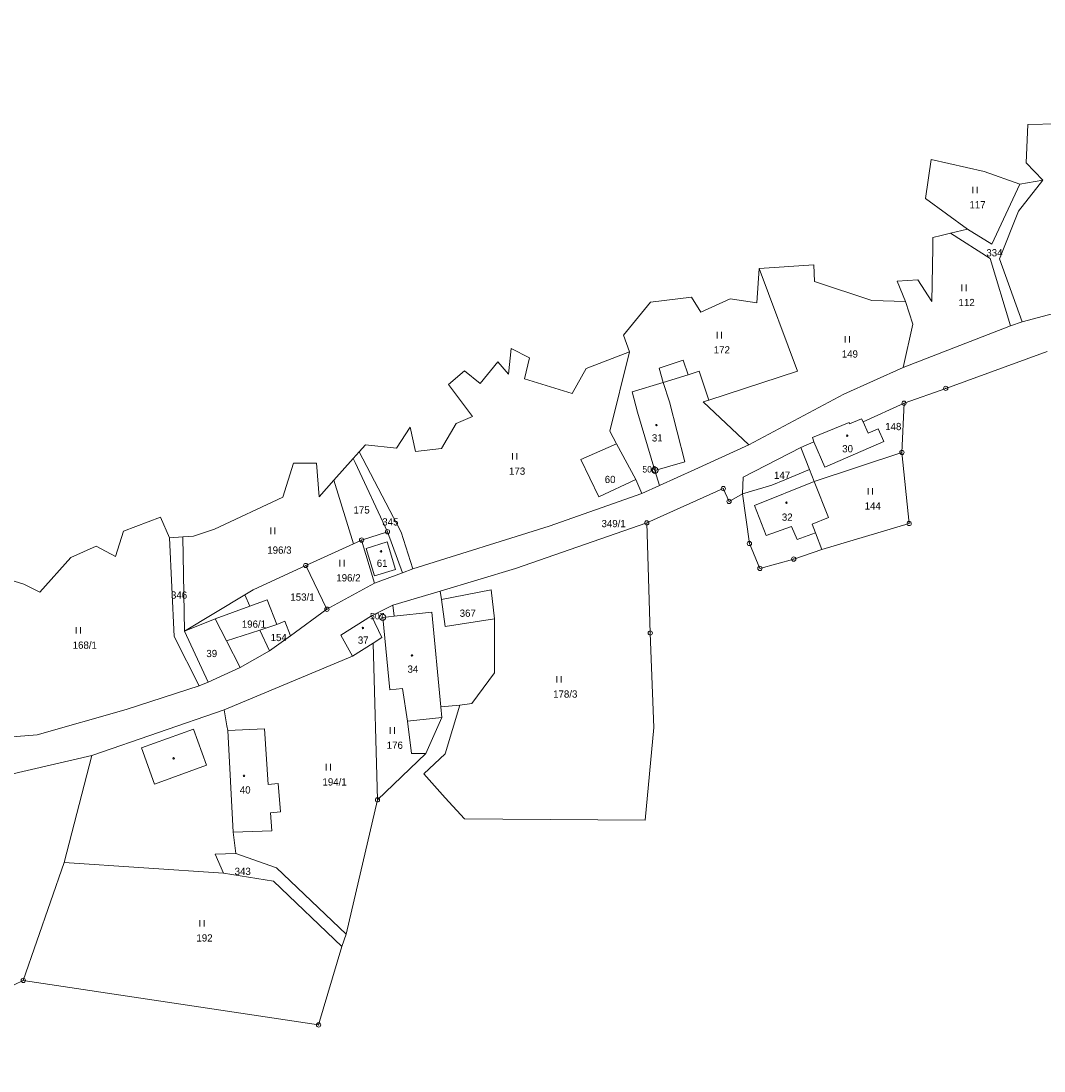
# Model space of a CAD drawing. Header units: metres. Extents: x -608979 to -607440, y -1002358 to -1001032.
# Tile 5 of 11: x -608286 to -608046, y -1001620 to -1001373. Entities that reach past the tile are written whole.
import ezdxf
from ezdxf.enums import TextEntityAlignment as Align

# ---------------------------------------------------------------- set-up
doc = ezdxf.new("R2010")
doc.units = ezdxf.units.M
for name, color, linetype in [('Hranice parcel', 7, 'Continuous'), ('Parcelní čísla', 7, 'Continuous'), ('Vnitřní kresba', 7, 'Continuous'), ('Značky bodu BP', 7, 'Continuous'), ('Značky budov', 7, 'Continuous'), ('Značky kultur', 7, 'Continuous')]:
    doc.layers.add(name, color=color, linetype=linetype)
doc.styles.add('dgn001', font='dgn001.shx')
doc.styles.add('dgn023', font='dgn023.shx')

# ---------------------------------------------------------------- blocks, each defined once
blk = doc.blocks.new('4.0210')
at = {"layer": 'Značky budov', "color": 7, "linetype": 'Continuous', "lineweight": 13}
blk.add_circle((-0.01, 0), 0.175, dxfattribs=at)
blk = doc.blocks.new('4.0232')
at = {"layer": 'Značky budov', "color": 7, "linetype": 'Continuous', "lineweight": 13}
blk.add_circle((-0.01, 0), 0.175, dxfattribs=at)
blk = doc.blocks.new('4.0242')
at = {"layer": 'Značky budov', "color": 7, "linetype": 'Continuous', "lineweight": 13}
blk.add_circle((-0.01, 0), 0.175, dxfattribs=at)
blk = doc.blocks.new('4.0247')
at = {"layer": 'Značky budov', "color": 7, "linetype": 'Continuous', "lineweight": 13}
blk.add_circle((-0.01, 0), 0.175, dxfattribs=at)
blk = doc.blocks.new('4.0254')
at = {"layer": 'Značky budov', "color": 7, "linetype": 'Continuous', "lineweight": 13}
blk.add_circle((-0.01, 0), 0.175, dxfattribs=at)
blk = doc.blocks.new('4.0256')
at = {"layer": 'Značky budov', "color": 7, "linetype": 'Continuous', "lineweight": 13}
blk.add_circle((-0.01, 0), 0.175, dxfattribs=at)
blk = doc.blocks.new('4.0257')
at = {"layer": 'Značky budov', "color": 7, "linetype": 'Continuous', "lineweight": 13}
blk.add_circle((-0.01, 0), 0.175, dxfattribs=at)
blk = doc.blocks.new('3.061')
at = {"layer": 'Značky kultur', "color": 7, "linetype": 'Continuous', "lineweight": 13}
for p, q in [((-0.51, 0), (-0.51, 1.5)), ((0.49, 0), (0.49, 1.5))]:
    blk.add_line(p, q, dxfattribs=at)
blk = doc.blocks.new('3.065')
at = {"layer": 'Značky kultur', "color": 7, "linetype": 'Continuous', "lineweight": 13}
for p, q in [((-0.51, 0), (-0.51, 1.5)), ((0.49, 0), (0.49, 1.5))]:
    blk.add_line(p, q, dxfattribs=at)
blk = doc.blocks.new('3.068')
at = {"layer": 'Značky kultur', "color": 7, "linetype": 'Continuous', "lineweight": 13}
for p, q in [((-0.51, 0), (-0.51, 1.5)), ((0.49, 0), (0.49, 1.5))]:
    blk.add_line(p, q, dxfattribs=at)
blk = doc.blocks.new('3.0610')
at = {"layer": 'Značky kultur', "color": 7, "linetype": 'Continuous', "lineweight": 13}
for p, q in [((-0.51, 0), (-0.51, 1.5)), ((0.49, 0), (0.49, 1.5))]:
    blk.add_line(p, q, dxfattribs=at)
blk = doc.blocks.new('3.0611')
at = {"layer": 'Značky kultur', "color": 7, "linetype": 'Continuous', "lineweight": 13}
for p, q in [((-0.51, 0), (-0.51, 1.5)), ((0.49, 0), (0.49, 1.5))]:
    blk.add_line(p, q, dxfattribs=at)
blk = doc.blocks.new('3.0623')
at = {"layer": 'Značky kultur', "color": 7, "linetype": 'Continuous', "lineweight": 13}
for p, q in [((-0.51, 0), (-0.51, 1.5)), ((0.49, 0), (0.49, 1.5))]:
    blk.add_line(p, q, dxfattribs=at)
blk = doc.blocks.new('3.0625')
at = {"layer": 'Značky kultur', "color": 7, "linetype": 'Continuous', "lineweight": 13}
for p, q in [((-0.51, 0), (-0.51, 1.5)), ((0.49, 0), (0.49, 1.5))]:
    blk.add_line(p, q, dxfattribs=at)
blk = doc.blocks.new('3.0626')
at = {"layer": 'Značky kultur', "color": 7, "linetype": 'Continuous', "lineweight": 13}
for p, q in [((-0.51, 0), (-0.51, 1.5)), ((0.49, 0), (0.49, 1.5))]:
    blk.add_line(p, q, dxfattribs=at)
blk = doc.blocks.new('3.0633')
at = {"layer": 'Značky kultur', "color": 7, "linetype": 'Continuous', "lineweight": 13}
for p, q in [((-0.51, 0), (-0.51, 1.5)), ((0.49, 0), (0.49, 1.5))]:
    blk.add_line(p, q, dxfattribs=at)
blk = doc.blocks.new('3.0634')
at = {"layer": 'Značky kultur', "color": 7, "linetype": 'Continuous', "lineweight": 13}
for p, q in [((-0.51, 0), (-0.51, 1.5)), ((0.49, 0), (0.49, 1.5))]:
    blk.add_line(p, q, dxfattribs=at)
blk = doc.blocks.new('3.0639')
at = {"layer": 'Značky kultur', "color": 7, "linetype": 'Continuous', "lineweight": 13}
for p, q in [((-0.51, 0), (-0.51, 1.5)), ((0.49, 0), (0.49, 1.5))]:
    blk.add_line(p, q, dxfattribs=at)
blk = doc.blocks.new('3.0641')
at = {"layer": 'Značky kultur', "color": 7, "linetype": 'Continuous', "lineweight": 13}
for p, q in [((-0.51, 0), (-0.51, 1.5)), ((0.49, 0), (0.49, 1.5))]:
    blk.add_line(p, q, dxfattribs=at)
blk = doc.blocks.new('3.0646')
at = {"layer": 'Značky kultur', "color": 7, "linetype": 'Continuous', "lineweight": 13}
for p, q in [((-0.51, 0), (-0.51, 1.5)), ((0.49, 0), (0.49, 1.5))]:
    blk.add_line(p, q, dxfattribs=at)
blk = doc.blocks.new('1.016')
at = {"layer": 'Značky bodu BP', "color": 3, "linetype": 'Continuous', "lineweight": 13}
for radius in [0.75, 0.03]:
    blk.add_circle((0, 0), radius, dxfattribs=at)
blk = doc.blocks.new('1.017')
at = {"layer": 'Značky bodu BP', "color": 3, "linetype": 'Continuous', "lineweight": 13}
for radius in [0.75, 0.03]:
    blk.add_circle((0, 0), radius, dxfattribs=at)
blk = doc.blocks.new('1.0555')
at = {"layer": 'Značky bodu BP', "color": 3, "linetype": 'Continuous', "lineweight": 13}
for radius in [0.5, 0.0303]:
    blk.add_circle((0, 0), radius, dxfattribs=at)
blk = doc.blocks.new('1.0560')
at = {"layer": 'Značky bodu BP', "color": 3, "linetype": 'Continuous', "lineweight": 13}
for radius in [0.5, 0.0303]:
    blk.add_circle((0, 0), radius, dxfattribs=at)
blk = doc.blocks.new('4.0263')
at = {"layer": 'Značky budov', "color": 7, "linetype": 'Continuous', "lineweight": 13}
blk.add_circle((-0.01, 0), 0.175, dxfattribs=at)
blk = doc.blocks.new('1.0566')
at = {"layer": 'Značky bodu BP', "color": 3, "linetype": 'Continuous', "lineweight": 13}
for radius in [0.5, 0.0303]:
    blk.add_circle((0, 0), radius, dxfattribs=at)
blk = doc.blocks.new('1.0567')
at = {"layer": 'Značky bodu BP', "color": 3, "linetype": 'Continuous', "lineweight": 13}
for radius in [0.5, 0.0303]:
    blk.add_circle((0, 0), radius, dxfattribs=at)
blk = doc.blocks.new('1.0571')
at = {"layer": 'Značky bodu BP', "color": 3, "linetype": 'Continuous', "lineweight": 13}
for radius in [0.5, 0.0303]:
    blk.add_circle((0, 0), radius, dxfattribs=at)
blk = doc.blocks.new('1.0572')
at = {"layer": 'Značky bodu BP', "color": 3, "linetype": 'Continuous', "lineweight": 13}
for radius in [0.5, 0.0303]:
    blk.add_circle((0, 0), radius, dxfattribs=at)
blk = doc.blocks.new('1.0573')
at = {"layer": 'Značky bodu BP', "color": 3, "linetype": 'Continuous', "lineweight": 13}
for radius in [0.5, 0.0303]:
    blk.add_circle((0, 0), radius, dxfattribs=at)
blk = doc.blocks.new('1.0576')
at = {"layer": 'Značky bodu BP', "color": 3, "linetype": 'Continuous', "lineweight": 13}
for radius in [0.5, 0.0303]:
    blk.add_circle((0, 0), radius, dxfattribs=at)
blk = doc.blocks.new('1.0582')
at = {"layer": 'Značky bodu BP', "color": 3, "linetype": 'Continuous', "lineweight": 13}
for radius in [0.5, 0.0303]:
    blk.add_circle((0, 0), radius, dxfattribs=at)
blk = doc.blocks.new('1.0583')
at = {"layer": 'Značky bodu BP', "color": 3, "linetype": 'Continuous', "lineweight": 13}
for radius in [0.5, 0.0303]:
    blk.add_circle((0, 0), radius, dxfattribs=at)
blk = doc.blocks.new('1.0585')
at = {"layer": 'Značky bodu BP', "color": 3, "linetype": 'Continuous', "lineweight": 13}
for radius in [0.5, 0.0303]:
    blk.add_circle((0, 0), radius, dxfattribs=at)
blk = doc.blocks.new('1.0588')
at = {"layer": 'Značky bodu BP', "color": 3, "linetype": 'Continuous', "lineweight": 13}
for radius in [0.5, 0.0303]:
    blk.add_circle((0, 0), radius, dxfattribs=at)
blk = doc.blocks.new('1.0594')
at = {"layer": 'Značky bodu BP', "color": 3, "linetype": 'Continuous', "lineweight": 13}
for radius in [0.5, 0.0303]:
    blk.add_circle((0, 0), radius, dxfattribs=at)
blk = doc.blocks.new('1.0597')
at = {"layer": 'Značky bodu BP', "color": 3, "linetype": 'Continuous', "lineweight": 13}
for radius in [0.5, 0.0303]:
    blk.add_circle((0, 0), radius, dxfattribs=at)
blk = doc.blocks.new('1.05101')
at = {"layer": 'Značky bodu BP', "color": 3, "linetype": 'Continuous', "lineweight": 13}
for radius in [0.5, 0.0303]:
    blk.add_circle((0, 0), radius, dxfattribs=at)
blk = doc.blocks.new('1.05107')
at = {"layer": 'Značky bodu BP', "color": 3, "linetype": 'Continuous', "lineweight": 13}
for radius in [0.5, 0.0303]:
    blk.add_circle((0, 0), radius, dxfattribs=at)
blk = doc.blocks.new('1.05108')
at = {"layer": 'Značky bodu BP', "color": 3, "linetype": 'Continuous', "lineweight": 13}
for radius in [0.5, 0.0303]:
    blk.add_circle((0, 0), radius, dxfattribs=at)
blk = doc.blocks.new('1.05109')
at = {"layer": 'Značky bodu BP', "color": 3, "linetype": 'Continuous', "lineweight": 13}
for radius in [0.5, 0.0303]:
    blk.add_circle((0, 0), radius, dxfattribs=at)

msp = doc.modelspace()

# ---------------------------------------------------------------- linework, layer by layer
at = {"layer": 'Hranice parcel', "color": 1, "linetype": 'Continuous', "lineweight": 13}
for p, q in [((-608045.95, -1001410.74), (-608051.34, -1001411.72)), ((-608063.63, -1001422.27), (-608067.64, -1001423.21)), ((-608067.64, -1001423.21), (-608069.83, -1001423.73)), ((-608212.39, -1001481.21), (-608207.82, -1001476.08)), ((-608206.45, -1001474.54), (-608207.82, -1001476.08)), ((-608247.85, -1001494.5), (-608250.94, -1001494.75))]:
    msp.add_line(p, q, dxfattribs=at)
at = {"layer": 'Hranice parcel', "color": 3, "linetype": 'Continuous', "lineweight": 13}
for p, q in [((-608053.6, -1001444.96), (-608050.83, -1001444.04)), ((-608078.72, -1001454.77), (-608053.6, -1001444.96)), ((-608142.4, -1001460.47), (-608141.12, -1001465.18)), ((-608078.56, -1001463.12), (-608088.17, -1001467.49)), ((-608079.05, -1001474.68), (-608078.56, -1001463.12)), ((-608141.49, -1001481.01), (-608146.05, -1001472.63)), ((-608099.7, -1001472.21), (-608102.76, -1001473.54)), ((-608100.74, -1001478.69), (-608102.76, -1001473.54)), ((-608079.05, -1001474.68), (-608099.64, -1001481.52)), ((-608099.64, -1001481.52), (-608100.74, -1001478.69)), ((-608212.39, -1001481.21), (-608207.76, -1001496.1)), ((-608141.49, -1001481.01), (-608140.1, -1001484.28)), ((-608140.1, -1001484.28), (-608135.97, -1001482.43)), ((-608199.8, -1001493.29), (-608205.88, -1001495.24)), ((-608196.31, -1001502.92), (-608199.8, -1001493.29)), ((-608247.47, -1001516.63), (-608247.85, -1001494.5)), ((-608207.76, -1001496.1), (-608218.98, -1001501.21)), ((-608205.88, -1001495.24), (-608207.76, -1001496.1)), ((-608205.88, -1001495.24), (-608202.89, -1001505.37)), ((-608218.98, -1001501.21), (-608231.32, -1001506.92)), ((-608218.98, -1001501.21), (-608214.02, -1001511.48)), ((-608202.89, -1001505.37), (-608196.31, -1001502.92)), ((-608196.31, -1001502.92), (-608193.86, -1001502.03)), ((-608214.02, -1001511.48), (-608202.89, -1001505.37)), ((-608233.3, -1001508.11), (-608247.47, -1001516.63)), ((-608231.32, -1001506.92), (-608233.3, -1001508.11)), ((-608187.41, -1001507.2), (-608198.53, -1001510.52)), ((-608187.14, -1001509.2), (-608187.41, -1001507.2)), ((-608198.53, -1001510.52), (-608203.59, -1001513.03)), ((-608222.56, -1001517.69), (-608214.02, -1001511.48)), ((-608241.91, -1001528.59), (-608247.47, -1001516.63)), ((-608227.48, -1001521.27), (-608222.56, -1001517.69)), ((-608208.02, -1001522.52), (-608203.15, -1001519.48)), ((-608203.15, -1001519.48), (-608202.15, -1001556.23)), ((-608208.02, -1001522.52), (-608238.14, -1001535.06)), ((-608234.37, -1001525.19), (-608227.48, -1001521.27)), ((-608241.91, -1001528.59), (-608234.37, -1001525.19)), ((-608243.99, -1001529.44), (-608241.91, -1001528.59)), ((-608202.15, -1001556.23), (-608190.79, -1001545.35)), ((-608269.17, -1001545.78), (-608275.73, -1001570.9)), ((-608209.49, -1001587.74), (-608202.15, -1001556.23)), ((-608275.73, -1001570.9), (-608285.31, -1001598.62)), ((-608275.73, -1001570.9), (-608238.33, -1001573.4)), ((-608210.53, -1001590.63), (-608209.49, -1001587.74)), ((-608329.67, -1001619.88), (-608285.31, -1001598.62))]:
    msp.add_line(p, q, dxfattribs=at)
at = {"layer": 'Hranice parcel', "color": 1, "linetype": 'Continuous', "lineweight": 13, "flags": 128}
for points in [[(-608019.19, -1001373.39), (-608025.88, -1001376.92), (-608030.41, -1001383.76), (-608036.25, -1001391.73), (-608042.56, -1001397.5), (-608049.5, -1001397.7), (-608049.91, -1001406.69), (-608045.95, -1001410.74)], [(-608051.34, -1001411.72), (-608059.71, -1001408.73), (-608072.17, -1001405.87), (-608073.51, -1001415.05), (-608063.63, -1001422.27)], [(-608069.83, -1001423.73), (-608071.76, -1001424.19), (-608071.81, -1001426.62)], [(-608071.81, -1001426.62), (-608072.04, -1001439.25), (-608075.35, -1001434.15), (-608080.13, -1001434.47), (-608078.21, -1001439.21)], [(-608112.53, -1001431.49), (-608113.14, -1001439.58), (-608119.35, -1001438.6), (-608126.29, -1001441.75), (-608128.46, -1001438.21), (-608138.05, -1001439.4), (-608144.43, -1001447.16), (-608143, -1001451.08)], [(-608078.21, -1001439.21), (-608086.13, -1001438.97), (-608099.54, -1001434.51), (-608099.7, -1001430.63), (-608112.53, -1001431.49)], [(-608143, -1001451.08), (-608153.13, -1001454.96), (-608156.47, -1001460.8), (-608167.67, -1001457.41), (-608166.48, -1001452.43), (-608170.77, -1001450.26), (-608171.38, -1001456.29), (-608173.87, -1001453.43), (-608178.08, -1001458.45), (-608181.76, -1001455.51), (-608185.51, -1001458.74), (-608179.84, -1001466.26), (-608183.68, -1001467.85), (-608187.11, -1001473.73), (-608193.19, -1001474.47), (-608194.5, -1001468.71), (-608197.69, -1001473.69), (-608205, -1001472.92), (-608206.45, -1001474.54)], [(-608247.85, -1001494.5), (-608245.34, -1001494.3), (-608240.42, -1001492.71), (-608224.34, -1001485.18), (-608221.88, -1001477.18), (-608216.49, -1001477.18), (-608215.87, -1001485.11), (-608212.39, -1001481.21)], [(-608250.94, -1001494.75), (-608253.1, -1001489.89), (-608261.76, -1001493.15), (-608263.64, -1001499.08), (-608268.18, -1001496.66), (-608274.14, -1001499.36), (-608281.41, -1001507.47), (-608285.17, -1001505.63), (-608289.5, -1001504.28), (-608293.38, -1001509.51), (-608297.23, -1001510.23)]]:
    msp.add_lwpolyline(points, dxfattribs=at)
at = {"layer": 'Hranice parcel', "color": 3, "linetype": 'Continuous', "lineweight": 13, "flags": 128}
for points in [[(-608063.63, -1001422.27), (-608057.97, -1001425.8), (-608051.34, -1001411.72)], [(-608045.95, -1001410.74), (-608051.69, -1001418.04), (-608056.12, -1001429.25), (-608050.83, -1001444.04)], [(-608053.6, -1001444.96), (-608058.34, -1001429.13), (-608067.64, -1001423.21)], [(-608112.53, -1001431.49), (-608103.55, -1001455.62), (-608124.4, -1001462.37)], [(-608050.83, -1001444.04), (-608031.12, -1001438.74), (-608007.4, -1001429.87)], [(-608078.21, -1001439.21), (-608076.51, -1001444.59), (-608078.72, -1001454.77)], [(-608143, -1001451.08), (-608147.59, -1001469.67), (-608146.05, -1001472.63)], [(-608078.56, -1001463.12), (-608068.76, -1001459.63), (-608044.95, -1001450.97)], [(-608124.4, -1001462.37), (-608126.65, -1001455.56), (-608129.23, -1001456.49), (-608130.4, -1001453.04), (-608136.04, -1001454.85), (-608135.08, -1001458.27), (-608142.4, -1001460.47)], [(-608114.97, -1001472.91), (-608092.7, -1001461.03), (-608078.72, -1001454.77)], [(-608114.97, -1001472.91), (-608125.72, -1001462.83), (-608124.4, -1001462.37)], [(-608141.12, -1001465.18), (-608137.07, -1001478.88), (-608135.97, -1001482.43)], [(-608088.17, -1001467.49), (-608088.5, -1001466.77), (-608091.33, -1001467.95), (-608091.45, -1001467.67), (-608100.02, -1001471.14), (-608099.7, -1001472.21)], [(-608099.7, -1001472.21), (-608097.14, -1001478.1), (-608083.26, -1001472.09), (-608084.61, -1001469.15), (-608086.98, -1001470.12), (-608088.17, -1001467.49)], [(-608146.05, -1001472.63), (-608154.39, -1001476.36), (-608150.2, -1001485.11), (-608141.49, -1001481.01)], [(-608135.97, -1001482.43), (-608127.63, -1001478.71), (-608114.97, -1001472.91)], [(-608102.76, -1001473.54), (-608116.29, -1001480.46), (-608116.47, -1001484.4)], [(-608207.82, -1001476.08), (-608207.36, -1001477.07), (-608199.8, -1001493.29)], [(-608206.45, -1001474.54), (-608196.6, -1001493.4), (-608193.86, -1001502.03)], [(-608097.86, -1001497.44), (-608077.35, -1001491.36), (-608079.05, -1001474.68)], [(-608100.74, -1001478.69), (-608106.57, -1001481.09), (-608109.61, -1001482.37), (-608116.47, -1001484.4)], [(-608138.93, -1001491.22), (-608120.97, -1001483.16), (-608119.61, -1001486.17), (-608116.47, -1001484.4)], [(-608097.86, -1001497.44), (-608099.35, -1001493.53), (-608100.15, -1001491.49), (-608096.27, -1001489.98), (-608099.64, -1001481.52)], [(-608193.86, -1001502.03), (-608161.82, -1001491.96), (-608140.1, -1001484.28)], [(-608116.47, -1001484.4), (-608114.85, -1001496.05), (-608112.39, -1001501.89), (-608104.45, -1001499.7), (-608097.86, -1001497.44)], [(-608182.79, -1001534.01), (-608186.26, -1001545.46), (-608191.3, -1001550.12), (-608186.3, -1001555.73), (-608181.76, -1001560.7), (-608172.74, -1001560.76), (-608139.28, -1001561), (-608137.31, -1001539.27), (-608138.13, -1001517.06), (-608138.93, -1001491.22)], [(-608138.93, -1001491.22), (-608169.79, -1001501.93), (-608187.41, -1001507.2)], [(-608243.99, -1001529.44), (-608249.88, -1001517.88), (-608250.94, -1001494.75)], [(-608225.79, -1001515.09), (-608228.01, -1001509.24), (-608232.12, -1001510.73), (-608233.3, -1001508.11)], [(-608187.14, -1001509.2), (-608175.44, -1001506.93), (-608174.7, -1001513.77)], [(-608198.53, -1001510.52), (-608198.22, -1001513.1), (-608200.91, -1001513.39), (-608199.24, -1001530.42), (-608196.31, -1001530.05), (-608195.12, -1001537.74), (-608194.19, -1001545.33), (-608190.79, -1001545.35)], [(-608174.7, -1001513.77), (-608186.28, -1001515.55), (-608187.14, -1001509.2)], [(-608203.59, -1001513.03), (-608210.73, -1001517.59), (-608208.02, -1001522.52)], [(-608203.15, -1001519.48), (-608201.13, -1001518.14), (-608203.59, -1001513.03)], [(-608247.47, -1001516.63), (-608240.29, -1001513.7), (-608237.62, -1001518.88), (-608234.37, -1001525.19)], [(-608227.48, -1001521.27), (-608229.8, -1001516.37), (-608225.79, -1001515.09)], [(-608225.79, -1001515.09), (-608223.88, -1001514.29), (-608222.56, -1001517.69)], [(-608182.79, -1001534.01), (-608180, -1001533.61), (-608174.7, -1001526.4), (-608174.7, -1001513.77)], [(-608293.74, -1001541.89), (-608282.04, -1001540.95), (-608261.11, -1001535), (-608243.99, -1001529.44)], [(-608238.14, -1001535.06), (-608269, -1001545.74), (-608269.17, -1001545.78)], [(-608235.41, -1001568.83), (-608235.99, -1001563.83), (-608226.92, -1001563.47), (-608227.29, -1001559.28), (-608224.95, -1001559.04), (-608225.44, -1001552.38), (-608227.78, -1001552.63), (-608228.67, -1001539.53), (-608237.27, -1001539.94), (-608237.53, -1001538.88), (-608238.14, -1001535.06)], [(-608190.79, -1001545.35), (-608187.08, -1001536.88), (-608187.26, -1001534.39), (-608182.79, -1001534.01)], [(-608269.17, -1001545.78), (-608288.79, -1001550.38), (-608311.11, -1001551.88), (-608311.24, -1001553.88)], [(-608238.33, -1001573.4), (-608240.26, -1001568.97), (-608235.41, -1001568.83)], [(-608235.41, -1001568.83), (-608225.88, -1001572.22), (-608209.49, -1001587.74)], [(-608210.53, -1001590.63), (-608226.54, -1001575.34), (-608238.33, -1001573.4)], [(-608285.31, -1001598.62), (-608215.97, -1001609.06), (-608210.53, -1001590.63)]]:
    msp.add_lwpolyline(points, dxfattribs=at)
at = {"layer": 'Vnitřní kresba', "color": 2, "linetype": 'Continuous', "lineweight": 0}
for p, q in [((-608135.08, -1001458.27), (-608129.23, -1001456.49)), ((-608133.58, -1001462.79), (-608135.08, -1001458.27)), ((-608130.01, -1001476.84), (-608133.58, -1001462.79)), ((-608130.01, -1001476.84), (-608137.07, -1001478.88)), ((-608099.64, -1001481.52), (-608113.67, -1001487.12)), ((-608113.67, -1001487.12), (-608110.94, -1001494.15)), ((-608110.94, -1001494.15), (-608104.95, -1001492.03)), ((-608104.95, -1001492.03), (-608103.6, -1001495.1)), ((-608103.6, -1001495.1), (-608099.35, -1001493.53)), ((-608204.81, -1001497.2), (-608199.89, -1001495.68)), ((-608199.89, -1001495.68), (-608197.94, -1001502.14)), ((-608202.82, -1001503.65), (-608204.81, -1001497.2)), ((-608197.94, -1001502.14), (-608202.82, -1001503.65)), ((-608240.29, -1001513.7), (-608232.12, -1001510.73)), ((-608189.36, -1001512.15), (-608198.22, -1001513.1)), ((-608189.36, -1001512.15), (-608187.26, -1001534.39)), ((-608229.8, -1001516.37), (-608237.62, -1001518.88)), ((-608187.08, -1001536.88), (-608195.12, -1001537.74)), ((-608257.56, -1001543.99), (-608245.36, -1001539.6)), ((-608245.36, -1001539.6), (-608242.31, -1001548.07)), ((-608237.27, -1001539.94), (-608235.99, -1001563.83)), ((-608257.56, -1001543.99), (-608254.53, -1001552.56)), ((-608254.53, -1001552.56), (-608242.31, -1001548.07))]:
    msp.add_line(p, q, dxfattribs=at)

# ---------------------------------------------------------------- block references
at = {"color": 7, "linetype": 'Continuous', "lineweight": 0}
for name, p in [('3.0641', (-608061.87, -1001413.81)), ('3.0623', (-608064.44, -1001436.78)), ('3.0611', (-608121.9, -1001447.89)), ('3.068', (-608091.85, -1001448.86)), ('1.0585', (-608068.76, -1001459.63)), ('1.05101', (-608078.56, -1001463.12)), ('4.0257', (-608136.66, -1001468.25)), ('4.0210', (-608091.88, -1001470.74)), ('3.0633', (-608169.95, -1001476.36)), ('1.05109', (-608079.05, -1001474.68)), ('1.017', (-608137.01, -1001478.88)), ('1.05108', (-608120.97, -1001483.16)), ('3.0625', (-608086.48, -1001484.53)), ('1.0576', (-608119.61, -1001486.17)), ('4.0256', (-608106.15, -1001486.47)), ('1.0573', (-608138.93, -1001491.22)), ('1.0594', (-608077.35, -1001491.36)), ('3.0646', (-608226.7, -1001493.82)), ('1.0566', (-608199.8, -1001493.29)), ('1.0567', (-608205.88, -1001495.24)), ('1.0582', (-608114.85, -1001496.05)), ('4.0254', (-608201.31, -1001497.9)), ('1.0555', (-608218.98, -1001501.21)), ('3.061', (-608210.45, -1001501.41)), ('1.0571', (-608104.45, -1001499.7)), ('1.0572', (-608112.39, -1001501.89)), ('1.0560', (-608214.02, -1001511.48)), ('1.016', (-608200.93, -1001513.37)), ('3.065', (-608272.33, -1001517.21)), ('4.0232', (-608205.57, -1001515.87)), ('1.0583', (-608138.13, -1001517.06)), ('4.0242', (-608194.04, -1001522.33)), ('3.0610', (-608159.55, -1001528.69)), ('3.0634', (-608198.66, -1001540.7)), ('4.0263', (-608250, -1001546.49)), ('3.0639', (-608213.69, -1001549.31)), ('4.0247', (-608233.46, -1001550.59)), ('1.05107', (-608202.15, -1001556.23)), ('3.0626', (-608243.33, -1001585.94)), ('1.0588', (-608285.31, -1001598.62)), ('1.0597', (-608215.97, -1001609.06))]:
    msp.add_blockref(name, p, dxfattribs=at)

# ---------------------------------------------------------------- texts
at = {"layer": 'Parcelní čísla', "color": 4, "linetype": 'Continuous', "lineweight": 50, "style": 'dgn023'}
for s, p in [('117', (-608061.294003, -1001417.36)), ('334', (-608057.334, -1001428.649)), ('112', (-608063.864003, -1001440.33)), ('172', (-608121.324003, -1001451.44)), ('149', (-608091.274003, -1001452.41)), ('148', (-608081.074003, -1001469.44)), ('173', (-608169.374003, -1001479.91)), ('147', (-608107.174003, -1001480.88)), ('144', (-608085.904003, -1001488.08)), ('175', (-608205.874003, -1001489.01)), ('345', (-608199.134, -1001491.82)), ('349/1', (-608146.713005, -1001492.22)), ('196/3', (-608225.173005, -1001498.44)), ('196/2', (-608208.973005, -1001504.96)), ('346', (-608248.724, -1001509.009)), ('153/1', (-608219.753005, -1001509.47)), ('367', (-608180.964003, -1001513.26)), ('196/1', (-608231.153005, -1001515.82)), ('154', (-608225.334003, -1001518.96)), ('168/1', (-608270.853005, -1001520.76)), ('39', (-608241.052002, -1001522.72)), ('178/3', (-608158.073005, -1001532.24)), ('176', (-608198.084003, -1001544.25)), ('194/1', (-608212.213005, -1001552.86)), ('343', (-608233.784003, -1001573.86)), ('192', (-608242.754003, -1001589.49))]:
    msp.add_text(s, height=1.699998, dxfattribs=at).set_placement(p, align=Align.CENTER)
at = {"layer": 'Parcelní čísla', "color": 1, "linetype": 'Continuous', "lineweight": 50, "style": 'dgn023'}
for s, p in [('31', (-608136.482002, -1001472.1)), ('30', (-608091.802002, -1001474.64)), ('60', (-608147.542002, -1001481.86)), ('32', (-608105.972002, -1001490.71)), ('61', (-608201.052002, -1001501.53)), ('37', (-608205.492002, -1001519.58)), ('34', (-608193.842002, -1001526.39)), ('40', (-608233.202002, -1001554.75))]:
    msp.add_text(s, height=1.699998, dxfattribs=at).set_placement(p, align=Align.CENTER)
at = {"layer": 'Značky bodu BP', "color": 3, "linetype": 'Continuous', "lineweight": 0, "style": 'dgn001'}
for s, p in [('508', (-608136.613018, -1001479.38)), ('507', (-608200.533018, -1001513.87))]:
    msp.add_text(s, height=1.499994, dxfattribs=at).set_placement(p, align=Align.RIGHT)

doc.saveas('drawing.dxf')
